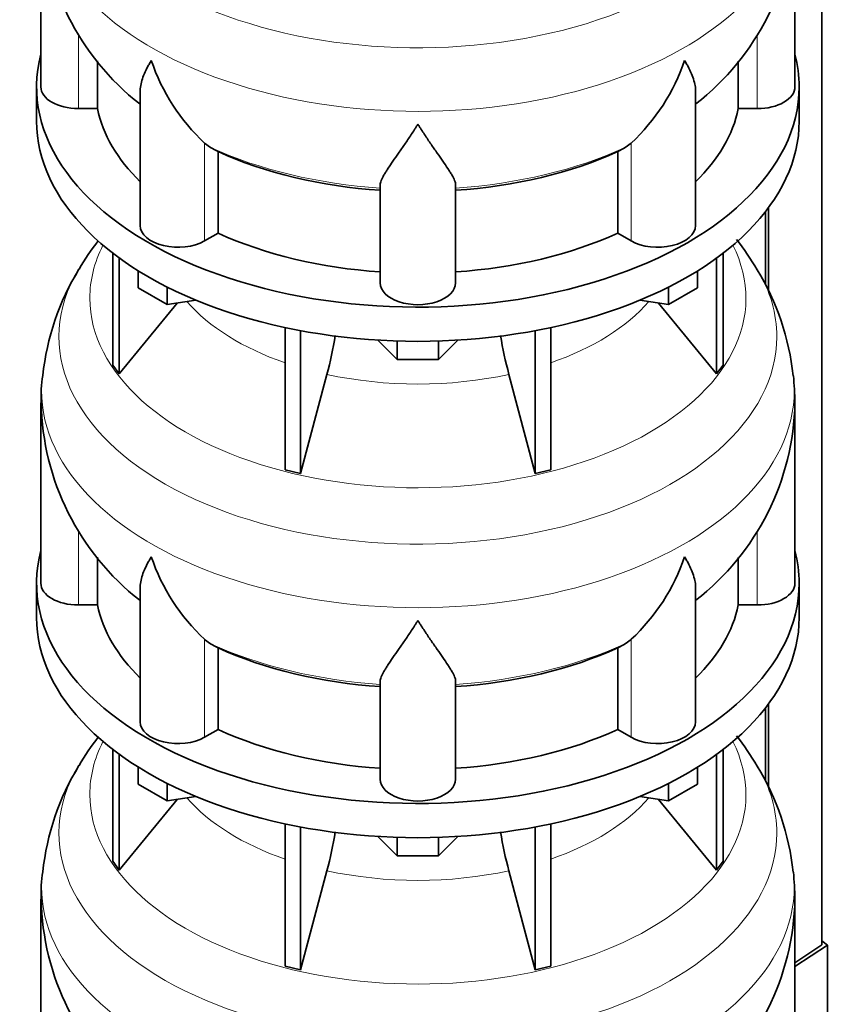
# Model space of a CAD drawing. Header units: millimetres. Extents: x 166 to 762, y -2568 to 1925.
# Tile 5 of 21: x 569 to 762, y -2315 to -2080. Entities that reach past the tile are written whole.
import ezdxf

# ---------------------------------------------------------------- set-up
doc = ezdxf.new("R2010")
doc.units = ezdxf.units.MM
for name, color, linetype in [('LOW_134-12', 7, 'Continuous'), ('VSI134_DIFFUSORE', 7, 'Continuous'), ('VSI134_TERMINALE', 7, 'Continuous')]:
    doc.layers.add(name, color=color, linetype=linetype)

# ---------------------------------------------------------------- blocks, each defined once
blk = doc.blocks.new('SE4')
at = {"layer": 'LOW_134-12', "color": 7, "linetype": 'Continuous', "lineweight": 35}
for p, q in [((760.76, -2300.47), (760.76, -867.18)), ((748.01, -2124.62), (748.01, -2144.47)), ((747.26, -2125.61), (747.26, -2142.82)), ((747.26, -2244), (747.26, -2261.21)), ((748.01, -2243.01), (748.01, -2262.86))]:
    blk.add_line(p, q, dxfattribs=at)
at = {"layer": 'VSI134_DIFFUSORE', "color": 7, "linetype": 'Continuous', "lineweight": 35}
for p, q in [((574.33, -2052.75), (574.33, -2095.8)), ((754.33, -2095.8), (754.33, -2052.75)), ((587.86, -2101), (587.86, -2089.56)), ((740.8, -2089.7), (740.8, -2101)), ((573.33, -2095.8), (573.33, -2103.97)), ((598.06, -2096.71), (598.06, -2128.87)), ((730.61, -2128.87), (730.61, -2096.73)), ((755.33, -2103.97), (755.33, -2095.8)), ((583.33, -2101), (587.86, -2101)), ((740.8, -2101), (745.33, -2101)), ((614.84, -2110.25), (613.42, -2109.2)), ((616.62, -2130.7), (616.62, -2111.22)), ((712.04, -2111.22), (712.04, -2130.7)), ((715.24, -2109.2), (713.82, -2110.25)), ((655.33, -2142.57), (655.33, -2119.22)), ((673.33, -2142.57), (673.33, -2119.22)), ((613.42, -2132.55), (616.62, -2130.7)), ((712.04, -2130.7), (715.24, -2132.55)), ((591.5, -2135.47), (591.5, -2162.15)), ((593.03, -2136.62), (593.03, -2164.28)), ((735.63, -2136.62), (735.63, -2164.28)), ((737.16, -2135.47), (737.16, -2162.15)), ((597.58, -2143.73), (597.58, -2139.67)), ((731.09, -2143.73), (731.09, -2139.67)), ((604.52, -2147.74), (597.58, -2143.73)), ((604.52, -2147.74), (604.52, -2143.56)), ((724.15, -2147.74), (724.15, -2143.56)), ((731.09, -2143.73), (724.15, -2147.74)), ((593.03, -2164.28), (606.9, -2147.37)), ((611.34, -2146.68), (604.52, -2147.74)), ((724.15, -2147.74), (717.32, -2146.68)), ((721.77, -2147.37), (735.63, -2164.28)), ((632.64, -2153.22), (632.64, -2187.15)), ((696.03, -2153.22), (696.03, -2187.15)), ((636.33, -2153.96), (636.33, -2188.03)), ((692.33, -2153.96), (692.33, -2188.03)), ((659.42, -2160.87), (654.77, -2156.22)), ((659.42, -2160.87), (659.42, -2156.43)), ((673.89, -2156.22), (669.24, -2160.87)), ((669.24, -2160.87), (669.24, -2156.43)), ((591.5, -2162.15), (593.03, -2164.28)), ((669.24, -2160.87), (659.42, -2160.87)), ((735.63, -2164.28), (737.16, -2162.15)), ((636.33, -2188.03), (642.61, -2164.41)), ((686.06, -2164.41), (692.33, -2188.03)), ((574.33, -2171.14), (574.33, -2214.2)), ((754.33, -2214.2), (754.33, -2171.14)), ((632.64, -2187.15), (636.33, -2188.03)), ((692.33, -2188.03), (696.03, -2187.15)), ((587.86, -2219.39), (587.86, -2207.96)), ((740.8, -2208.09), (740.8, -2219.39)), ((573.33, -2214.2), (573.33, -2222.36)), ((755.33, -2222.36), (755.33, -2214.2)), ((598.06, -2215.1), (598.06, -2247.26)), ((730.61, -2247.26), (730.61, -2215.12)), ((583.33, -2219.39), (587.86, -2219.39)), ((740.8, -2219.39), (745.33, -2219.39)), ((614.84, -2228.64), (613.42, -2227.59)), ((715.24, -2227.59), (713.82, -2228.64)), ((616.62, -2249.09), (616.62, -2229.61)), ((712.04, -2229.61), (712.04, -2249.09)), ((655.33, -2260.96), (655.33, -2237.61)), ((673.33, -2260.96), (673.33, -2237.61)), ((613.42, -2250.94), (616.62, -2249.09)), ((712.04, -2249.09), (715.24, -2250.94)), ((591.5, -2253.86), (591.5, -2280.54)), ((737.16, -2253.86), (737.16, -2280.54)), ((593.03, -2255.01), (593.03, -2282.67)), ((735.63, -2255.01), (735.63, -2282.67)), ((597.58, -2262.12), (597.58, -2258.07)), ((731.09, -2262.12), (731.09, -2258.07)), ((604.52, -2266.13), (597.58, -2262.12)), ((604.52, -2266.13), (604.52, -2261.95)), ((724.15, -2266.13), (724.15, -2261.95)), ((731.09, -2262.12), (724.15, -2266.13)), ((593.03, -2282.67), (606.9, -2265.76)), ((611.34, -2265.07), (604.52, -2266.13)), ((724.15, -2266.13), (717.32, -2265.07)), ((721.77, -2265.76), (735.63, -2282.67)), ((632.64, -2271.61), (632.64, -2305.54)), ((636.33, -2272.35), (636.33, -2306.42)), ((692.33, -2272.35), (692.33, -2306.42)), ((696.03, -2271.61), (696.03, -2305.54)), ((659.42, -2279.26), (654.77, -2274.61)), ((659.42, -2279.26), (659.42, -2274.82)), ((673.89, -2274.61), (669.24, -2279.26)), ((669.24, -2279.26), (669.24, -2274.82)), ((669.24, -2279.26), (659.42, -2279.26)), ((591.5, -2280.54), (593.03, -2282.67)), ((636.33, -2306.42), (642.61, -2282.8)), ((686.06, -2282.8), (692.33, -2306.42)), ((735.63, -2282.67), (737.16, -2280.54)), ((574.33, -2289.53), (574.33, -2332.59)), ((754.33, -2332.59), (754.33, -2289.53)), ((632.64, -2305.54), (636.33, -2306.42)), ((692.33, -2306.42), (696.03, -2305.54))]:
    blk.add_line(p, q, dxfattribs=at)
at = {"layer": 'VSI134_DIFFUSORE', "color": 4, "linetype": 'Continuous', "lineweight": 9}
for p, q in [((583.33, -2101), (583.33, -2083.26)), ((745.33, -2101), (745.33, -2083.3)), ((613.42, -2132.55), (613.42, -2109.2)), ((715.24, -2132.55), (715.24, -2109.2)), ((583.33, -2219.39), (583.33, -2201.65)), ((745.33, -2219.39), (745.33, -2201.69)), ((613.42, -2250.94), (613.42, -2227.59)), ((715.24, -2250.94), (715.24, -2227.59))]:
    blk.add_line(p, q, dxfattribs=at)
at = {"layer": 'VSI134_DIFFUSORE', "color": 7, "linetype": 'Continuous', "lineweight": 35}
for centre, radius, start, end in [((635.49, -2051.7), 61.08, 181.0128, 232.0579), ((693.15, -2051.53), 61.19, 307.8022, 358.8576), ((645.92, -2074.24), 47.73, 198.6373, 227.0857), ((682.74, -2074.24), 47.73, 312.9143, 341.3628), ((622.75, -2097.86), 14.7, 237.4509, 245.3566), ((705.91, -2097.86), 14.7, 294.6434, 302.5491), ((642.29, -2174.1), 68.36, 142.5105, 149.3987), ((685.92, -2174.44), 68.92, 30.5377, 37.7873), ((634.99, -2171.02), 60.52, 148.4007, 173.9702), ((693.53, -2171.09), 60.69, 6.0481, 31.4486), ((552.76, -2140.1), 93.08, 344.857, 350.6962), ((774.59, -2140.3), 91.75, 189.3043, 195.2315), ((602.21, -2169.54), 27.83, 169.8661, 183.3546), ((625.2, -2175.64), 129.21, 1.994, 4.8355), ((635.49, -2170.09), 61.08, 181.0128, 232.0579), ((693.15, -2169.92), 61.19, 307.8022, 358.8576), ((645.92, -2192.63), 47.73, 198.6373, 227.0857), ((682.74, -2192.63), 47.73, 312.9143, 341.3628), ((622.75, -2216.25), 14.7, 237.4509, 245.3566), ((705.91, -2216.25), 14.7, 294.6434, 302.5491), ((642.29, -2292.49), 68.36, 142.5105, 149.3987), ((685.92, -2292.83), 68.92, 30.5377, 37.7873), ((634.99, -2289.41), 60.52, 148.4007, 173.9702), ((693.53, -2289.48), 60.69, 6.0481, 31.4486), ((552.76, -2258.49), 93.08, 344.857, 350.6962), ((774.59, -2258.7), 91.75, 189.3043, 195.2315), ((602.21, -2287.93), 27.83, 169.8661, 183.3546), ((625.2, -2294.03), 129.21, 1.994, 4.8355), ((635.49, -2288.48), 61.08, 181.0128, 232.0579), ((693.15, -2288.31), 61.19, 307.8022, 358.8576)]:
    blk.add_arc(centre, radius, start, end, dxfattribs=at)
at = {"layer": 'VSI134_DIFFUSORE', "color": 4, "linetype": 'Continuous', "lineweight": 9}
for centre, major_axis, start_param, end_param in [((664.33, -2037.03), (85.67, 0), 2.811106, 6.283185), ((664.33, -2049.79), (-89.83, 0), 0, 3.208808), ((664.33, -2074.33), (-79.5, 0), 0.898849, 1.457346), ((664.33, -2074.33), (79.5, 0), 4.82584, 5.384336), ((664.33, -2146.23), (-78.3, 0), 0, 3.425204), ((664.33, -2146.23), (-78.3, 0), 5.999574, 6.283185), ((664.33, -2155.42), (85.67, 0), 2.811106, 6.283185), ((664.33, -2155.42), (85.67, 0), 0, 0.328988), ((664.33, -2131.11), (-61.63, 0), 0.463231, 1.030574), ((664.33, -2131.11), (61.63, 0), 5.252612, 5.819954), ((664.33, -2168.18), (-89.83, 0), 6.215571, 6.283185), ((664.33, -2168.18), (-89.83, 0), 0, 3.208808), ((664.33, -2131.11), (-61.63, 0), 1.210556, 1.931037), ((664.33, -2192.72), (-79.5, 0), 0.898849, 1.457346), ((664.33, -2192.72), (79.5, 0), 4.82584, 5.384336), ((664.33, -2264.62), (-78.3, 0), 0, 3.425204), ((664.33, -2264.62), (-78.3, 0), 5.999574, 6.283185), ((664.33, -2273.81), (85.67, 0), 2.811106, 6.283185), ((664.33, -2273.81), (85.67, 0), 0, 0.328988), ((664.33, -2249.5), (-61.63, 0), 0.463231, 1.030574), ((664.33, -2249.5), (61.63, 0), 5.252612, 5.819954), ((664.33, -2249.5), (-61.63, 0), 1.210556, 1.931037), ((664.33, -2286.57), (-89.83, 0), 6.215571, 6.283185), ((664.33, -2286.57), (-89.83, 0), 0, 3.208808)]:
    blk.add_ellipse(centre, major_axis=major_axis, ratio=0.57735, start_param=start_param, end_param=end_param, dxfattribs=at)
at = {"layer": 'VSI134_DIFFUSORE', "color": 7, "linetype": 'Continuous', "lineweight": 35}
for centre, major_axis, start_param, end_param in [((664.33, -2095.8), (91, 0), 2.993207, 6.283185), ((664.33, -2095.8), (91, 0), 0, 0.148386), ((583.33, -2095.8), (9, 0), 3.141593, 4.712389), ((745.33, -2095.8), (-9, 0), 1.570796, 3.141593), ((664.33, -2095.8), (-77, 0), 0.117151, 0.534109), ((664.33, -2095.8), (77, 0), 5.749077, 6.166034), ((664.33, -2103.97), (-91, 0), 0, 3.141593), ((664.33, -2076.33), (-77, 0), 0.902549, 1.453645), ((664.33, -2076.33), (77, 0), 4.82954, 5.380636), ((607.06, -2128.87), (9, 0), 3.141593, 5.497787), ((721.61, -2128.87), (-9, 0), 0.785398, 3.141593), ((664.33, -2095.8), (-77, 0), 0.902549, 1.453645), ((664.33, -2095.8), (77, 0), 4.82954, 5.380636), ((664.33, -2142.57), (-9, 0), 0, 3.141593), ((664.33, -2214.2), (91, 0), 2.993207, 6.283185), ((664.33, -2214.2), (91, 0), 0, 0.148386), ((583.33, -2214.2), (9, 0), 3.141593, 4.712389), ((745.33, -2214.2), (-9, 0), 1.570796, 3.141593), ((664.33, -2214.2), (-77, 0), 0.117151, 0.534109), ((664.33, -2214.2), (77, 0), 5.749077, 6.166034), ((664.33, -2222.36), (-91, 0), 0, 3.141593), ((664.33, -2194.72), (-77, 0), 0.902549, 1.453645), ((664.33, -2194.72), (77, 0), 4.82954, 5.380636), ((607.06, -2247.26), (9, 0), 3.141593, 5.497787), ((721.61, -2247.26), (-9, 0), 0.785398, 3.141593), ((664.33, -2214.2), (-77, 0), 0.902549, 1.453645), ((664.33, -2214.2), (77, 0), 4.82954, 5.380636), ((664.33, -2260.96), (-9, 0), 0, 3.141593)]:
    blk.add_ellipse(centre, major_axis=major_axis, ratio=0.57735, start_param=start_param, end_param=end_param, dxfattribs=at)
for points, knots in [([(598.06, -2096.73), (598.06, -2096.57), (598.06, -2096.41), (598.15, -2095.23), (598.43, -2094.18), (599.1, -2092.51), (599.37, -2091.93), (599.82, -2091.04), (599.98, -2090.74), (600.24, -2090.28), (600.37, -2090.05), (600.51, -2089.81), (600.6, -2089.66), (600.65, -2089.57), (600.69, -2089.5)], [0.4600931, 0.4600931, 0.4600931, 0.4600931, 0.5, 0.5, 0.75, 0.75, 0.875, 0.875, 0.9375, 0.9375, 0.96875, 0.984375, 0.984375, 1, 1, 1, 1]), ([(730.61, -2096.74), (730.61, -2096.59), (730.6, -2096.43), (730.56, -2095.77), (730.47, -2095.26), (730.2, -2094.2), (730.02, -2093.65), (729.57, -2092.52), (729.3, -2091.94), (728.84, -2091.05), (728.68, -2090.74), (728.43, -2090.28), (728.34, -2090.13), (728.16, -2089.81), (728.07, -2089.65), (727.97, -2089.5)], [0.4604904, 0.4604904, 0.4604904, 0.4604904, 0.5, 0.5, 0.625, 0.625, 0.75, 0.75, 0.875, 0.875, 0.9375, 0.9375, 0.96875, 0.96875, 1, 1, 1, 1]), ([(664.33, -2104.72), (664.2, -2104.93), (664.07, -2105.14), (663.8, -2105.56), (663.67, -2105.77), (663.27, -2106.38), (663.01, -2106.79), (662.22, -2107.98), (661.7, -2108.75), (660.69, -2110.22), (660.19, -2110.94), (659.25, -2112.29), (658.8, -2112.93), (657.95, -2114.15), (657.55, -2114.73), (657.01, -2115.55), (656.84, -2115.82), (656.52, -2116.33), (656.37, -2116.58), (655.96, -2117.3), (655.73, -2117.74), (655.42, -2118.54), (655.33, -2118.9), (655.33, -2119.22)], [0, 0, 0, 0, 0.03125, 0.03125, 0.0625, 0.0625, 0.125, 0.125, 0.25, 0.25, 0.375, 0.375, 0.5, 0.5, 0.625, 0.625, 0.6875, 0.6875, 0.75, 0.75, 0.875, 0.875, 1, 1, 1, 1]), ([(673.33, -2119.22), (673.33, -2118.9), (673.24, -2118.54), (672.93, -2117.74), (672.71, -2117.3), (672.3, -2116.59), (672.15, -2116.33), (671.82, -2115.82), (671.65, -2115.55), (671.11, -2114.73), (670.72, -2114.16), (669.87, -2112.93), (669.42, -2112.29), (668.47, -2110.94), (667.98, -2110.23), (666.96, -2108.75), (666.45, -2107.98), (665.66, -2106.79), (665.4, -2106.39), (665, -2105.77), (664.86, -2105.56), (664.6, -2105.14), (664.46, -2104.93), (664.33, -2104.72)], [0, 0, 0, 0, 0.125, 0.125, 0.25, 0.25, 0.3125, 0.3125, 0.375, 0.375, 0.5, 0.5, 0.625, 0.625, 0.75, 0.75, 0.875, 0.875, 0.9375, 0.9375, 0.96875, 0.96875, 1, 1, 1, 1]), ([(598.06, -2215.12), (598.06, -2214.96), (598.06, -2214.8), (598.15, -2213.62), (598.43, -2212.57), (599.1, -2210.9), (599.37, -2210.33), (599.82, -2209.43), (599.98, -2209.13), (600.24, -2208.67), (600.37, -2208.44), (600.51, -2208.2), (600.6, -2208.05), (600.65, -2207.97), (600.69, -2207.89)], [0.4600931, 0.4600931, 0.4600931, 0.4600931, 0.5, 0.5, 0.75, 0.75, 0.875, 0.875, 0.9375, 0.9375, 0.96875, 0.984375, 0.984375, 1, 1, 1, 1]), ([(730.61, -2215.14), (730.61, -2214.98), (730.6, -2214.82), (730.56, -2214.16), (730.47, -2213.65), (730.2, -2212.59), (730.02, -2212.04), (729.57, -2210.91), (729.3, -2210.33), (728.84, -2209.44), (728.68, -2209.14), (728.43, -2208.67), (728.34, -2208.52), (728.16, -2208.2), (728.07, -2208.05), (727.97, -2207.89)], [0.4604904, 0.4604904, 0.4604904, 0.4604904, 0.5, 0.5, 0.625, 0.625, 0.75, 0.75, 0.875, 0.875, 0.9375, 0.9375, 0.96875, 0.96875, 1, 1, 1, 1]), ([(664.33, -2223.11), (664.2, -2223.32), (664.07, -2223.53), (663.8, -2223.95), (663.67, -2224.16), (663.27, -2224.78), (663.01, -2225.18), (662.22, -2226.37), (661.7, -2227.14), (660.69, -2228.62), (660.19, -2229.33), (659.25, -2230.68), (658.8, -2231.32), (657.95, -2232.54), (657.55, -2233.12), (657.01, -2233.94), (656.84, -2234.21), (656.52, -2234.73), (656.37, -2234.98), (655.96, -2235.7), (655.73, -2236.13), (655.42, -2236.93), (655.33, -2237.29), (655.33, -2237.61)], [0, 0, 0, 0, 0.03125, 0.03125, 0.0625, 0.0625, 0.125, 0.125, 0.25, 0.25, 0.375, 0.375, 0.5, 0.5, 0.625, 0.625, 0.6875, 0.6875, 0.75, 0.75, 0.875, 0.875, 1, 1, 1, 1]), ([(673.33, -2237.61), (673.33, -2237.29), (673.24, -2236.93), (672.93, -2236.14), (672.71, -2235.7), (672.3, -2234.98), (672.15, -2234.73), (671.82, -2234.21), (671.65, -2233.95), (671.11, -2233.13), (670.72, -2232.55), (669.87, -2231.33), (669.42, -2230.68), (668.47, -2229.33), (667.98, -2228.62), (666.96, -2227.14), (666.45, -2226.38), (665.66, -2225.18), (665.4, -2224.78), (665, -2224.16), (664.86, -2223.95), (664.6, -2223.53), (664.46, -2223.32), (664.33, -2223.11)], [0, 0, 0, 0, 0.125, 0.125, 0.25, 0.25, 0.3125, 0.3125, 0.375, 0.375, 0.5, 0.5, 0.625, 0.625, 0.75, 0.75, 0.875, 0.875, 0.9375, 0.9375, 0.96875, 0.96875, 1, 1, 1, 1])]:
    blk.add_open_spline(points, degree=3, knots=knots, dxfattribs=at)
at = {"layer": 'VSI134_TERMINALE', "color": 7, "linetype": 'Continuous', "lineweight": 35}
for p, q in [((760.76, -2300.47), (754.33, -2304.74)), ((754.33, -2305.62), (762.05, -2300.5)), ((762.05, -2300.5), (760.76, -2299.51)), ((762.05, -2300.5), (762.05, -2328.05))]:
    blk.add_line(p, q, dxfattribs=at)

msp = doc.modelspace()

# ---------------------------------------------------------------- block references
msp.add_blockref('SE4', (0, 0))

doc.saveas('drawing.dxf')
